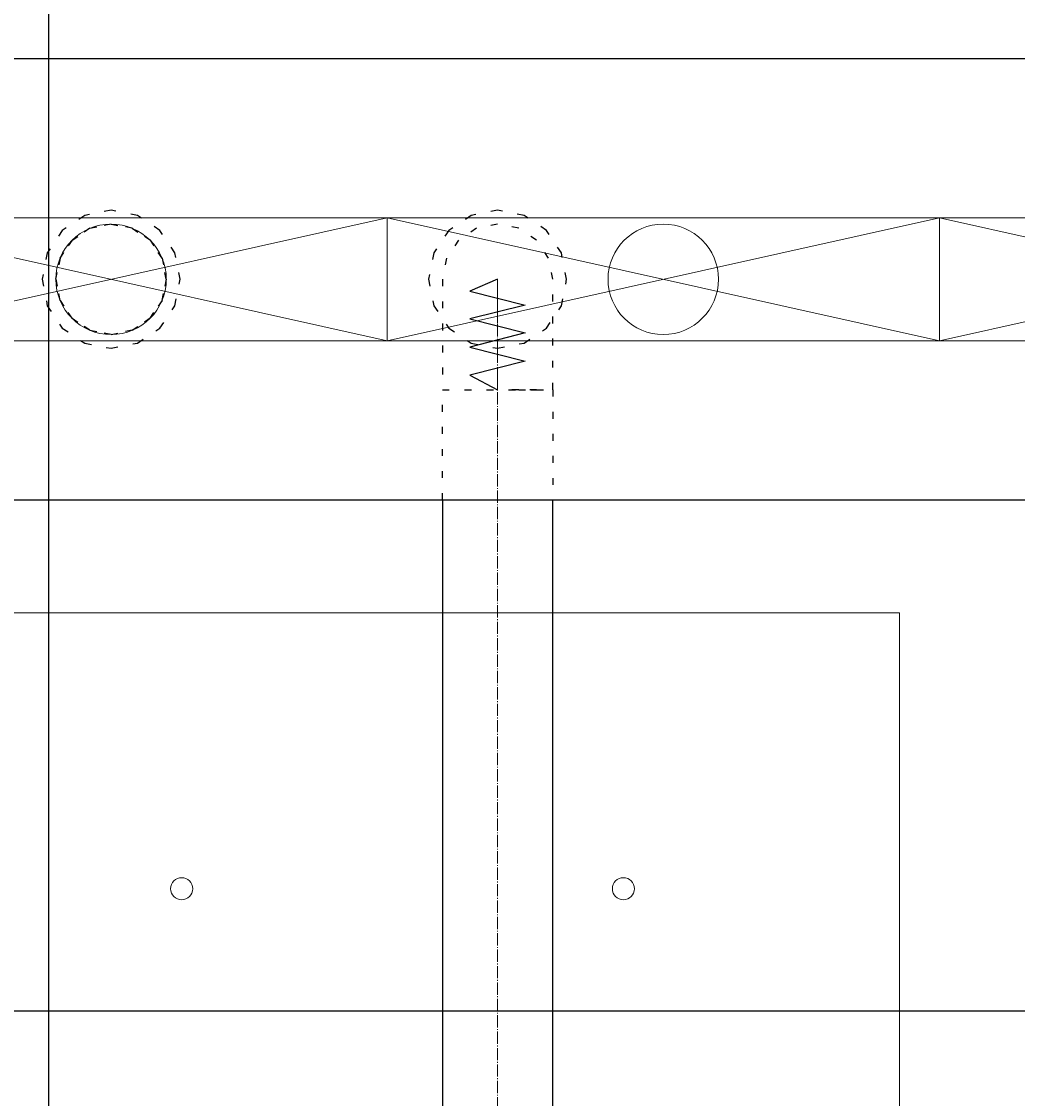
# Model space of a CAD drawing. Header units: centimetres. Extents: x -228435 to 46820, y -89367 to 152985.
# Tile 71 of 252: x -30730 to -28926, y 36520 to 38471. Entities that reach past the tile are written whole.
import ezdxf

# ---------------------------------------------------------------- set-up
doc = ezdxf.new("R2010")
doc.units = ezdxf.units.CM
doc.header["$LTSCALE"] = 50
doc.header["$PDMODE"] = 35
doc.header["$PDSIZE"] = 0.1
for name, pattern in [('CADVENT_CENTERLINE', [9.9, 7.4, -1, 0.5, -1]), ('CADVENT_HIDDEN', [0.8, 0.25, -0.55]), ('Kondygnacja  -0_5$0$HIDDEN', [9.525, 6.35, -3.175]), ('Kondygnacja  -0_5$0$HIDDEN2', [4.7625, 3.175, -1.5875])]:
    doc.linetypes.add(name, pattern=pattern)
doc.layers.get('0').update_dxf_attribs({"color": 8})
doc.layers.get('DEFPOINTS').update_dxf_attribs({"color": 8})
for name, color, linetype in [('01-103-Went PP_poziom-0_5$0$L_Nawiew', 3, 'Continuous'), ('bgde-nawiewEXP', 1, 'Continuous'), ('bgde-nawiewHIDDEN', 1, 'Continuous'), ('Kondygnacja  -0_5$0$ARCH_KONSTR_POWYŻEJ RZUTU', 8, 'Kondygnacja  -0_5$0$HIDDEN'), ('Kondygnacja  -0_5$0$ARCH_KONSTR_POWYŻEJ RZUTU_IST', 8, 'Kondygnacja  -0_5$0$HIDDEN2')]:
    doc.layers.add(name, color=color, linetype=linetype)
for name, color, linetype, lineweight in [('bgde-nawiewCEN', 7, 'Continuous', 13), ('bgde_nawiewnik', 11, 'Continuous', 5), ('Kondygnacja  -0_5$0$ARCH_INFO_WYMIARY', 8, 'Continuous', 9), ('SU Lampy kwadratowe  -05$0$ARCH_SUFITY_PODWIESZANE', 8, 'Continuous', 9)]:
    doc.layers.add(name, color=color, linetype=linetype, lineweight=lineweight)
doc.styles.add('Kondygnacja  -0_5$0$Romans', font='Romans.shx', dxfattribs={"width": 0.7})
doc.dimstyles.new('Kondygnacja  -0_5$0$Wymiary 1-100', dxfattribs={"dimtxt": 12, "dimasz": 10, "dimexe": 5, "dimexo": 0, "dimgap": 4, "dimtad": 1, "dimrnd": 0.5, "dimzin": 12, "dimdsep": 46, "dimtxsty": 'Kondygnacja  -0_5$0$Romans', "dimblk": 'Kondygnacja  -0_5$0$_Oblique', "dimcen": 10, "dimdle": 10, "dimclrt": 55, "dimazin": 0, "dimtfac": 1, "dimtmove": 1, "dimatfit": 3, "dimfxl": 0, "dimtolj": 1, "dimtzin": 0, "dimarcsym": 0})

# ---------------------------------------------------------------- blocks, each defined once
blk = doc.blocks.new('SU Lampy kwadratowe  -05$0$moduł sufitu')
at = {"layer": 'SU Lampy kwadratowe  -05$0$ARCH_SUFITY_PODWIESZANE'}
blk.add_lwpolyline([(360, -360), (540, -360), (540, -540), (360, -540)], close=True, dxfattribs=at)
for centre in [(410, -410), (490, -410)]:
    blk.add_circle(centre, 2, dxfattribs=at)
blk = doc.blocks.new('SU Lampy kwadratowe  -05')
at = {"layer": 'SU Lampy kwadratowe  -05$0$ARCH_SUFITY_PODWIESZANE'}
blk.add_blockref('SU Lampy kwadratowe  -05$0$moduł sufitu', (8660, 8600), dxfattribs=at)
blk = doc.blocks.new('Kondygnacja  -0_5$0$_Oblique')
at = {"color": 0, "linetype": 'ByBlock', "lineweight": -2}
blk.add_line((-0.5, -0.5), (0.5, 0.5), dxfattribs=at)
blk = doc.blocks.new('*D152')
at = {"layer": 'DEFPOINTS', "color": 0}
for p in [(-29490, 82605), (-29490, 13059.2), (-30690, 12765)]:
    blk.add_point(p, dxfattribs=at)
at = {"layer": 'Kondygnacja  -0_5$0$ARCH_INFO_WYMIARY', "color": 0, "lineweight": -2}
for p, q in [((-30700, 13059.2), (-29480, 13059.2)), ((-30690, 13051.2), (-30690, 13064.2)), ((-29490, 13067.2), (-29490, 13054.2))]:
    blk.add_line(p, q, dxfattribs=at)
at = {"layer": 'Kondygnacja  -0_5$0$ARCH_INFO_WYMIARY', "color": 0, "lineweight": -2, "xscale": 10, "yscale": 10, "zscale": 10, "rotation": 180}
blk.add_blockref('Kondygnacja  -0_5$0$_Oblique', (-30690, 13059.2), dxfattribs=at)
at = {"layer": 'Kondygnacja  -0_5$0$ARCH_INFO_WYMIARY', "color": 0, "lineweight": -2, "xscale": 10, "yscale": 10, "zscale": 10}
blk.add_blockref('Kondygnacja  -0_5$0$_Oblique', (-29490, 13059.2), dxfattribs=at)
at = {"layer": 'Kondygnacja  -0_5$0$ARCH_INFO_WYMIARY', "color": 55, "insert": (-30090, 13069.2), "char_height": 12, "attachment_point": 5, "style": 'Kondygnacja  -0_5$0$Romans'}
blk.add_mtext('\\A1;1200', dxfattribs=at)
blk = doc.blocks.new('Kondygnacja  -0_5$0$konstrukcja istniejąca -0.5')
at = {"layer": 'Kondygnacja  -0_5$0$ARCH_KONSTR_POWYŻEJ RZUTU_IST', "ltscale": 10}
blk.add_lwpolyline([(8738, 8167.89), (9782, 8167.89)], dxfattribs=at)
blk = doc.blocks.new('*D196')
at = {"layer": 'DEFPOINTS', "color": 0}
for p in [(-30050, 80238.2), (-30300, 80097.2), (-30300, 12523.8)]:
    blk.add_point(p, dxfattribs=at)
at = {"layer": 'Kondygnacja  -0_5$0$ARCH_INFO_WYMIARY', "color": 0, "lineweight": -2}
for p, q in [((-30040, 80097.2), (-30310, 80097.2)), ((-30300, 80089.2), (-30300, 80102.2)), ((-30050, 80105.2), (-30050, 80092.2))]:
    blk.add_line(p, q, dxfattribs=at)
at = {"layer": 'Kondygnacja  -0_5$0$ARCH_INFO_WYMIARY', "color": 0, "lineweight": -2, "xscale": 10, "yscale": 10, "zscale": 10, "rotation": 180}
blk.add_blockref('Kondygnacja  -0_5$0$_Oblique', (-30300, 80097.2), dxfattribs=at)
at = {"layer": 'Kondygnacja  -0_5$0$ARCH_INFO_WYMIARY', "color": 0, "lineweight": -2, "xscale": 10, "yscale": 10, "zscale": 10}
blk.add_blockref('Kondygnacja  -0_5$0$_Oblique', (-30050, 80097.2), dxfattribs=at)
at = {"layer": 'Kondygnacja  -0_5$0$ARCH_INFO_WYMIARY', "color": 55, "insert": (-30175, 80107.2), "char_height": 12, "attachment_point": 5, "style": 'Kondygnacja  -0_5$0$Romans'}
blk.add_mtext('\\A1;250', dxfattribs=at)
blk = doc.blocks.new('*D212')
at = {"layer": 'DEFPOINTS', "color": 0}
for p in [(-30586.3, 81900), (-30681.1, 12489.5), (9064, 12489.5)]:
    blk.add_point(p, dxfattribs=at)
at = {"layer": 'Kondygnacja  -0_5$0$ARCH_INFO_WYMIARY', "color": 0, "lineweight": -2}
for p, q in [((-30681.1, 81910), (-30681.1, 12479.5)), ((-30673.1, 81900), (-30686.1, 81900)), ((-30673.1, 12489.5), (-30686.1, 12489.5))]:
    blk.add_line(p, q, dxfattribs=at)
at = {"layer": 'Kondygnacja  -0_5$0$ARCH_INFO_WYMIARY', "color": 0, "lineweight": -2, "xscale": 10, "yscale": 10, "zscale": 10}
for p, rotation in [((-30681.1, 81900), 90), ((-30681.1, 12489.5), 270)]:
    blk.add_blockref('Kondygnacja  -0_5$0$_Oblique', p, dxfattribs=dict(at, rotation=rotation))
at = {"layer": 'Kondygnacja  -0_5$0$ARCH_INFO_WYMIARY', "color": 55, "insert": (-30691.1, 47194.8), "char_height": 12, "attachment_point": 5, "rotation": 90, "style": 'Kondygnacja  -0_5$0$Romans'}
blk.add_mtext('\\A1;69410.5', dxfattribs=at)
blk = doc.blocks.new('*D217')
at = {"layer": 'DEFPOINTS', "color": 0}
for p in [(-29300, 78695), (-29180, 78395.8), (-29180, 12369.5)]:
    blk.add_point(p, dxfattribs=at)
at = {"layer": 'Kondygnacja  -0_5$0$ARCH_INFO_WYMIARY', "color": 0, "lineweight": -2}
for p, q in [((-29300, 78403.8), (-29300, 78390.8)), ((-29180, 78387.8), (-29180, 78400.8)), ((-29310, 78395.8), (-29170, 78395.8))]:
    blk.add_line(p, q, dxfattribs=at)
at = {"layer": 'Kondygnacja  -0_5$0$ARCH_INFO_WYMIARY', "color": 0, "lineweight": -2, "xscale": 10, "yscale": 10, "zscale": 10, "rotation": 180}
blk.add_blockref('Kondygnacja  -0_5$0$_Oblique', (-29300, 78395.8), dxfattribs=at)
at = {"layer": 'Kondygnacja  -0_5$0$ARCH_INFO_WYMIARY', "color": 0, "lineweight": -2, "xscale": 10, "yscale": 10, "zscale": 10}
blk.add_blockref('Kondygnacja  -0_5$0$_Oblique', (-29180, 78395.8), dxfattribs=at)
at = {"layer": 'Kondygnacja  -0_5$0$ARCH_INFO_WYMIARY', "color": 55, "insert": (-29240, 78405.8), "char_height": 12, "attachment_point": 5, "style": 'Kondygnacja  -0_5$0$Romans'}
blk.add_mtext('\\A1;120', dxfattribs=at)
blk = doc.blocks.new('*D218')
at = {"layer": 'DEFPOINTS', "color": 0}
for p in [(-29180, 78695), (-24020, 12369.5), (-24020, 12070.3)]:
    blk.add_point(p, dxfattribs=at)
at = {"layer": 'Kondygnacja  -0_5$0$ARCH_INFO_WYMIARY', "color": 0, "lineweight": -2}
for p, q in [((-29180, 12078.3), (-29180, 12065.3)), ((-24020, 12078.3), (-24020, 12065.3)), ((-29190, 12070.3), (-24010, 12070.3))]:
    blk.add_line(p, q, dxfattribs=at)
at = {"layer": 'Kondygnacja  -0_5$0$ARCH_INFO_WYMIARY', "color": 0, "lineweight": -2, "xscale": 10, "yscale": 10, "zscale": 10, "rotation": 180}
blk.add_blockref('Kondygnacja  -0_5$0$_Oblique', (-29180, 12070.3), dxfattribs=at)
at = {"layer": 'Kondygnacja  -0_5$0$ARCH_INFO_WYMIARY', "color": 0, "lineweight": -2, "xscale": 10, "yscale": 10, "zscale": 10}
blk.add_blockref('Kondygnacja  -0_5$0$_Oblique', (-24020, 12070.3), dxfattribs=at)
at = {"layer": 'Kondygnacja  -0_5$0$ARCH_INFO_WYMIARY', "color": 55, "insert": (-26600, 12080.3), "char_height": 12, "attachment_point": 5, "style": 'Kondygnacja  -0_5$0$Romans'}
blk.add_mtext('\\A1;5160', dxfattribs=at)
blk = doc.blocks.new('A$C066D7839')
at = {"layer": 'bgde_nawiewnik'}
for p, q in [((-50, -11.15), (-50, 11.15)), ((-50, 11.15), (50, 11.15)), ((-50, -11.15), (50, 11.15)), ((50, -11.15), (-50, 11.15)), ((50, 11.15), (50, -11.15)), ((50, -11.15), (-50, -11.15))]:
    blk.add_line(p, q, dxfattribs=at)
blk.add_circle((0, 0), 10, dxfattribs=at)

msp = doc.modelspace()

# ---------------------------------------------------------------- linework, layer by layer
at = {"layer": 'bgde-nawiewCEN', "linetype": 'CADVENT_CENTERLINE', "ltscale": 0.06}
for p, q in [((-29867.838, 38003.393), (-29867.838, 38003.868)), ((-29867.838, 38002.268), (-29867.838, 38003.393)), ((-29867.838, 38000.075), (-29867.838, 38002.268)), ((-29867.838, 37996.46), (-29867.838, 38000.075)), ((-29867.838, 37991.068), (-29867.838, 37996.46)), ((-29867.838, 37983.542), (-29867.838, 37991.068)), ((-29867.838, 37973.527), (-29867.838, 37983.542)), ((-29867.838, 37960.668), (-29867.838, 37973.527)), ((-29867.838, 37944.608), (-29867.838, 37960.668)), ((-29867.838, 37924.993), (-29867.838, 37944.608)), ((-29867.838, 37901.468), (-29867.838, 37924.993)), ((-29867.838, 37873.675), (-29867.838, 37901.468)), ((-29867.838, 37822.564), (-29867.838, 37873.675)), ((-29867.838, 37803.868), (-29867.838, 37822.564)), ((-29867.838, 33738.069), (-29867.838, 37803.868))]:
    msp.add_line(p, q, dxfattribs=at)
at = {"layer": 'bgde-nawiewEXP', "linetype": 'Continuous'}
for points in [[(-40588.801, 38403.941), (-19380.813, 38403.941), (-19380.813, 37603.941), (-40588.801, 37603.941)], [(-29967.838, 37603.941), (-29967.838, 33738.07), (-29767.838, 33738.07), (-29767.838, 37603.941)]]:
    msp.add_lwpolyline(points, dxfattribs=at)
at = {"layer": 'bgde-nawiewHIDDEN', "linetype": 'CADVENT_HIDDEN'}
for points in [[(-30692.838, 38003.868), (-30683.323, 37956.032), (-30656.226, 37915.479), (-30615.674, 37888.383), (-30567.838, 37878.868), (-30520.003, 37888.383), (-30479.45, 37915.479), (-30452.353, 37956.032), (-30442.838, 38003.868), (-30452.353, 38051.703), (-30479.45, 38092.256), (-30520.003, 38119.352), (-30567.838, 38128.868), (-30615.674, 38119.352), (-30656.226, 38092.256), (-30683.323, 38051.703)], [(-30692.838, 38003.868), (-30683.323, 37956.032), (-30656.226, 37915.479), (-30615.674, 37888.383), (-30567.838, 37878.868), (-30520.003, 37888.383), (-30479.45, 37915.479), (-30452.353, 37956.032), (-30442.838, 38003.868), (-30452.353, 38051.703), (-30479.45, 38092.256), (-30520.003, 38119.352), (-30567.838, 38128.868), (-30615.674, 38119.352), (-30656.226, 38092.256), (-30683.323, 38051.703)], [(-29992.838, 38003.868), (-29983.323, 37956.032), (-29956.226, 37915.479), (-29915.674, 37888.383), (-29867.838, 37878.868), (-29820.003, 37888.383), (-29779.45, 37915.479), (-29752.353, 37956.032), (-29742.838, 38003.868), (-29752.353, 38051.703), (-29779.45, 38092.256), (-29820.003, 38119.352), (-29867.838, 38128.868), (-29915.674, 38119.352), (-29956.226, 38092.256), (-29983.323, 38051.703)], [(-29992.838, 38003.868), (-29983.323, 37956.032), (-29956.226, 37915.479), (-29915.674, 37888.383), (-29867.838, 37878.868), (-29820.003, 37888.383), (-29779.45, 37915.479), (-29752.353, 37956.032), (-29742.838, 38003.868), (-29752.353, 38051.703), (-29779.45, 38092.256), (-29820.003, 38119.352), (-29867.838, 38128.868), (-29915.674, 38119.352), (-29956.226, 38092.256), (-29983.323, 38051.703)], [(-30667.838, 38003.868), (-30660.226, 37965.599), (-30638.549, 37933.157), (-30606.106, 37911.48), (-30567.838, 37903.868), (-30529.57, 37911.48), (-30497.127, 37933.157), (-30475.45, 37965.599), (-30467.838, 38003.868), (-30475.45, 38042.136), (-30497.127, 38074.578), (-30529.57, 38096.255), (-30567.838, 38103.868), (-30606.106, 38096.255), (-30638.549, 38074.578), (-30660.226, 38042.136)], [(-30667.838, 38003.868), (-30660.226, 38042.136), (-30638.549, 38074.578), (-30606.106, 38096.255), (-30567.838, 38103.868), (-30529.57, 38096.255), (-30497.127, 38074.578), (-30475.45, 38042.136), (-30467.838, 38003.868), (-30475.45, 37965.599), (-30497.127, 37933.157), (-30529.57, 37911.48), (-30567.838, 37903.868), (-30606.106, 37911.48), (-30638.549, 37933.157), (-30660.226, 37965.599)]]:
    msp.add_lwpolyline(points, close=True, dxfattribs=at)
for points in [[(-29967.838, 37603.941), (-29967.838, 37803.868), (-29767.838, 37803.868), (-29767.838, 38003.868), (-29775.45, 38042.136), (-29797.127, 38074.578), (-29829.57, 38096.255), (-29867.838, 38103.868), (-29906.106, 38096.255), (-29938.549, 38074.578), (-29960.226, 38042.136), (-29967.838, 38003.868), (-29967.838, 37803.867), (-29829.57, 37803.867)], [(-29829.57, 37803.867), (-29867.838, 37803.867)], [(-29829.57, 37803.867), (-29797.127, 37803.867)], [(-29797.127, 37803.867), (-29829.57, 37803.867)], [(-29797.127, 37803.867), (-29767.838, 37803.867), (-29767.838, 37603.941)]]:
    msp.add_lwpolyline(points, dxfattribs=at)
at = {"layer": 'bgde-nawiewHIDDEN'}
for points in [[(-30567.838, 38003.868), (-30567.838, 38003.868)], [(-29867.838, 38003.868), (-29917.838, 37982.57), (-29817.838, 37957.208), (-29917.838, 37931.988), (-29817.838, 37906.703), (-29917.838, 37881.168), (-29817.838, 37855.809), (-29917.838, 37830.35), (-29867.838, 37803.868)]]:
    msp.add_lwpolyline(points, dxfattribs=at)

# ---------------------------------------------------------------- block references
at = {"layer": '01-103-Went PP_poziom-0_5$0$L_Nawiew', "xscale": 10, "yscale": 10, "zscale": 10}
for p in [(-30567.836, 38003.868, 987.119), (-29567.836, 38003.868, 987.119), (-28567.836, 38003.868, 987.119)]:
    msp.add_blockref('A$C066D7839', p, dxfattribs=at)
at = {"layer": 'Kondygnacja  -0_5$0$ARCH_KONSTR_POWYŻEJ RZUTU', "xscale": 10, "yscale": 10, "zscale": 10}
msp.add_blockref('Kondygnacja  -0_5$0$konstrukcja istniejąca -0.5', (-121140, -45000), dxfattribs=at)
at = {"layer": 'SU Lampy kwadratowe  -05$0$ARCH_SUFITY_PODWIESZANE', "xscale": 10, "yscale": 10, "zscale": 10}
msp.add_blockref('SU Lampy kwadratowe  -05', (-121140, -45000), dxfattribs=at)

# ---------------------------------------------------------------- dimensions: what is measured, and where the dimension line sits
at = {"layer": 'Kondygnacja  -0_5$0$ARCH_INFO_WYMIARY'}
for base, p1, p2, picture, middle in [((-29490, 13059.178), (-30690, 12765), (-29490, 82605), '*D152', (-30090, 13069.178)), ((-30300, 80097.163), (-30050, 80238.222), (-30300, 12523.822), '*D196', (-30175, 80107.163)), ((-29180, 78395.805), (-29300, 78695), (-29180, 12369.5), '*D217', (-29240, 78405.805)), ((-24020, 12070.305), (-29180, 78695), (-24020, 12369.5), '*D218', (-26600, 12080.305))]:
    dim = msp.add_linear_dim(base=base, p1=p1, p2=p2, dimstyle='Kondygnacja  -0_5$0$Wymiary 1-100', dxfattribs=at)
    dim.commit()
    dim.dimension.update_dxf_attribs({"geometry": picture, "text_midpoint": middle})
dim = msp.add_linear_dim(base=(-30681.114, 12489.5), p1=(-30586.301, 81900), p2=(9064, 12489.5), angle=90, dimstyle='Kondygnacja  -0_5$0$Wymiary 1-100', dxfattribs=at)
dim.commit()
dim.dimension.update_dxf_attribs({"geometry": '*D212', "text_midpoint": (-30691.114, 47194.75)})

doc.saveas('drawing.dxf')
